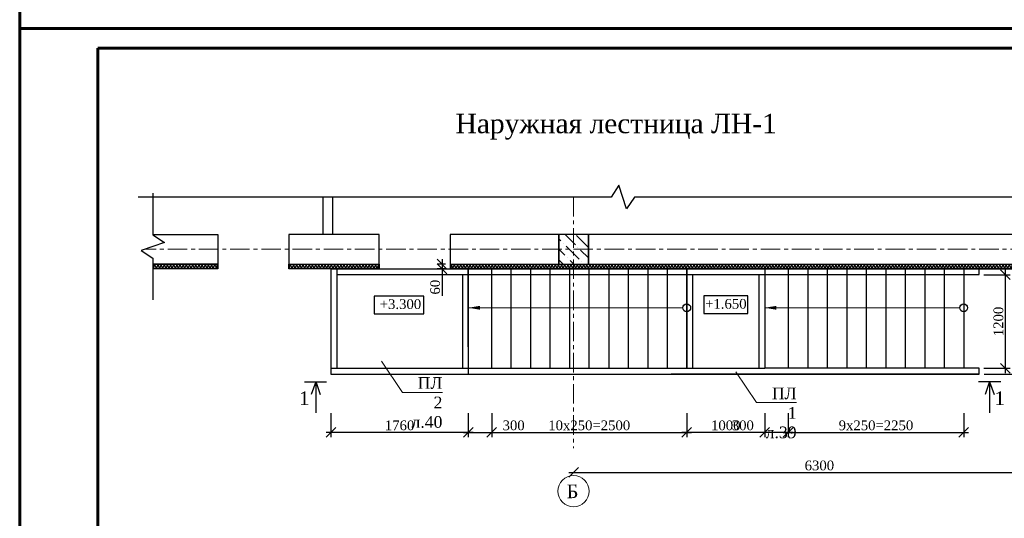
# Model space of a CAD drawing. Header units: millimetres. Extents: x 2063114 to 14983986, y -126020516 to 213791.
# Tile 143 of 256: x 2320392 to 2345631, y -1507565 to -1494772. Entities that reach past the tile are written whole.
import ezdxf

# ---------------------------------------------------------------- set-up
doc = ezdxf.new("R2010")
doc.units = ezdxf.units.MM
doc.linetypes.add('ACAD_ISO04W100', pattern=[30, 24, -3, 0, -3])
doc.linetypes.add('CENTERX2', pattern=[4, 2.5, -0.5, 0.5, -0.5])
doc.layers.get('Defpoints').update_dxf_attribs({"color": 6, "lineweight": 35})
for name, color, linetype, lineweight in [('.', 7, 'Continuous', 15), ('UTEPLITEL100', 24, 'Continuous', 30), ('АСО-оси', 24, 'CENTERX2', 20), ('Фундаменты', 252, 'Continuous', 25)]:
    doc.layers.add(name, color=color, linetype=linetype, lineweight=lineweight)
doc.layers.add('_print', color=6, linetype='Continuous', lineweight=60, plot=False)
doc.layers.add('osi', color=7, linetype='ACAD_ISO04W100', lineweight=13, true_color=0x575757)
doc.layers.add('Stair', color=192, linetype='Continuous')
doc.layers.add('Размеры', color=28, linetype='Continuous')
doc.styles.add('GENERATED_STYLE_5', font='times.ttf')
doc.styles.add('seviyorum', font='times.ttf')
doc.styles.get("Standard").update_dxf_attribs({"font": 'arial.ttf'})
doc.styles.add('TIMES', font='times.ttf')
doc.styles.add('Times New Roman', font='times.ttf')
doc.dimstyles.new('50', dxfattribs={"dimtxt": 250, "dimasz": 250, "dimexe": 125, "dimexo": 125, "dimgap": 50, "dimtad": 1, "dimdec": 0, "dimlfac": 0.5, "dimtxsty": 'GENERATED_STYLE_5', "dimblk": 'OBLIQUE', "dimcen": 250, "dimdle": 125, "dimadec": 0, "dimazin": 0, "dimtfac": 1, "dimtdec": 0, "dimtmove": 0, "dimatfit": 3, "dimldrblk": 'OPEN90', "dimfxl": 1, "dimarcsym": 0})
doc.dimstyles.new('М100', dxfattribs={"dimtxt": 3, "dimasz": 2, "dimexe": 1, "dimexo": 1, "dimtad": 1, "dimdec": 0, "dimzin": 0, "dimdsep": 46, "dimtxsty": 'Standard', "dimblk": 'ARCHTICK', "dimcen": 2, "dimdle": 1, "dimaunit": 1, "dimadec": 4, "dimazin": 2, "dimtfac": 1, "dimtdec": 0, "dimtofl": 0, "dimtmove": 0, "dimatfit": 3, "dimfxl": 1, "dimtolj": 1, "dimtzin": 0, "dimlwd": 9, "dimlwe": 9, "dimarcsym": 0})
pattern_1 = [(135, (2591983.905, -1579843.175), (-40.411153, -40.411153), []), (225, (2591983.905, -1579843.175), (40.411153, -40.411153), [])]

# ---------------------------------------------------------------- blocks, each defined once
blk = doc.blocks.new('_Oblique')
at = {"color": 0, "linetype": 'ByBlock', "lineweight": -2}
blk.add_line((-0.5, -0.5), (0.5, 0.5), dxfattribs=at)
blk = doc.blocks.new('*D881')
at = {"color": 0, "lineweight": -2, "ltscale": 200, "transparency": 16777216}
for p, q in [((2347191, -1505712), (2347191, -1506512)), ((2334466, -1506387), (2347316, -1506387))]:
    blk.add_line(p, q, dxfattribs=at)
at = {"layer": 'Defpoints', "color": 0, "lineweight": 30, "ltscale": 200, "transparency": 16777216}
for p in [(2347191, -1505587), (2334591, -1506387), (2347191, -1506387)]:
    blk.add_point(p, dxfattribs=at)
at = {"color": 0, "lineweight": -2, "ltscale": 200, "transparency": 16777216, "xscale": 250, "yscale": 250, "zscale": 250, "rotation": 180}
blk.add_blockref('_Oblique', (2334591, -1506387), dxfattribs=at)
at = {"color": 0, "lineweight": -2, "ltscale": 200, "transparency": 16777216, "xscale": 250, "yscale": 250, "zscale": 250}
blk.add_blockref('_Oblique', (2347191, -1506387), dxfattribs=at)
at = {"color": 0, "lineweight": 15, "ltscale": 200, "transparency": 16777216, "insert": (2340891, -1506210), "char_height": 250, "attachment_point": 5, "style": 'GENERATED_STYLE_5'}
blk.add_mtext('6300', dxfattribs=at)
blk = doc.blocks.new('_Open90')
at = {"color": 0, "linetype": 'ByBlock', "lineweight": -2}
for p, q in [((0, 0), (-1, 0)), ((-0.5, 0.5), (0, 0)), ((0, 0), (-0.5, -0.5))]:
    blk.add_line(p, q, dxfattribs=at)
blk = doc.blocks.new('_ArchTick')
at = {"color": 0, "linetype": 'ByBlock', "const_width": 0.15}
blk.add_lwpolyline([(-0.5, -0.5), (0.5, 0.5)], dxfattribs=at)
blk = doc.blocks.new('*D872')
at = {"color": 0, "lineweight": -2, "ltscale": 200, "transparency": 16777216}
for p, q in [((2345116, -1501164), (2346278, -1501164)), ((2346153, -1501039), (2346153, -1503989)), ((2345116, -1503864), (2346278, -1503864))]:
    blk.add_line(p, q, dxfattribs=at)
at = {"layer": 'Defpoints', "color": 0, "lineweight": 30, "ltscale": 200, "transparency": 16777216}
for p in [(2344991, -1501164), (2344991, -1503864), (2346153, -1503864)]:
    blk.add_point(p, dxfattribs=at)
at = {"color": 0, "lineweight": -2, "ltscale": 200, "transparency": 16777216, "xscale": 250, "yscale": 250, "zscale": 250}
for p, rotation in [((2346153, -1501164), 90), ((2346153, -1503864), 270)]:
    blk.add_blockref('_Oblique', p, dxfattribs=dict(at, rotation=rotation))
at = {"color": 0, "lineweight": 15, "ltscale": 200, "transparency": 16777216, "insert": (2345976, -1502514), "char_height": 250, "attachment_point": 5, "rotation": 90, "style": 'GENERATED_STYLE_5'}
blk.add_mtext('1350', dxfattribs=at)
blk = doc.blocks.new('*D873')
at = {"color": 0, "lineweight": -2, "ltscale": 200, "transparency": 16777216}
for p, q in [((2328370, -1504864), (2328370, -1505484)), ((2331891, -1504864), (2331891, -1505484)), ((2332016, -1505359), (2328245, -1505359))]:
    blk.add_line(p, q, dxfattribs=at)
at = {"layer": 'Defpoints', "color": 0, "lineweight": 30, "ltscale": 200, "transparency": 16777216}
for p in [(2328370, -1504739), (2331891, -1504739), (2328370, -1505359)]:
    blk.add_point(p, dxfattribs=at)
at = {"color": 0, "lineweight": -2, "ltscale": 200, "transparency": 16777216, "xscale": 250, "yscale": 250, "zscale": 250, "rotation": 180}
blk.add_blockref('_Oblique', (2328370, -1505359), dxfattribs=at)
at = {"color": 0, "lineweight": -2, "ltscale": 200, "transparency": 16777216, "xscale": 250, "yscale": 250, "zscale": 250}
blk.add_blockref('_Oblique', (2331891, -1505359), dxfattribs=at)
at = {"color": 0, "lineweight": 15, "ltscale": 200, "transparency": 16777216, "insert": (2330130, -1505181), "char_height": 250, "attachment_point": 5, "style": 'GENERATED_STYLE_5'}
blk.add_mtext('1760', dxfattribs=at)
blk = doc.blocks.new('*D874')
at = {"color": 0, "lineweight": -2, "ltscale": 200, "transparency": 16777216}
for p, q in [((2331891, -1504864), (2331891, -1505484)), ((2332491, -1504864), (2332491, -1505484)), ((2331766, -1505359), (2332491, -1505359)), ((2332491, -1505359), (2333366, -1505359))]:
    blk.add_line(p, q, dxfattribs=at)
at = {"layer": 'Defpoints', "color": 0, "lineweight": 30, "ltscale": 200, "transparency": 16777216}
for p in [(2331891, -1504739), (2332491, -1504739), (2332491, -1505359)]:
    blk.add_point(p, dxfattribs=at)
at = {"color": 0, "lineweight": -2, "ltscale": 200, "transparency": 16777216, "xscale": 250, "yscale": 250, "zscale": 250, "rotation": 180}
blk.add_blockref('_Oblique', (2331891, -1505359), dxfattribs=at)
at = {"color": 0, "lineweight": -2, "ltscale": 200, "transparency": 16777216, "xscale": 250, "yscale": 250, "zscale": 250}
blk.add_blockref('_Oblique', (2332491, -1505359), dxfattribs=at)
at = {"color": 0, "lineweight": 15, "ltscale": 200, "transparency": 16777216, "insert": (2333053, -1505181), "char_height": 250, "attachment_point": 5, "style": 'GENERATED_STYLE_5'}
blk.add_mtext('300', dxfattribs=at)
blk = doc.blocks.new('*D875')
at = {"color": 0, "lineweight": -2, "ltscale": 200, "transparency": 16777216}
for p, q in [((2332491, -1504864), (2332491, -1505484)), ((2337491, -1504864), (2337491, -1505484)), ((2332366, -1505359), (2337616, -1505359))]:
    blk.add_line(p, q, dxfattribs=at)
at = {"layer": 'Defpoints', "color": 0, "lineweight": 30, "ltscale": 200, "transparency": 16777216}
for p in [(2332491, -1504739), (2337491, -1504739), (2337491, -1505359)]:
    blk.add_point(p, dxfattribs=at)
at = {"color": 0, "lineweight": -2, "ltscale": 200, "transparency": 16777216, "xscale": 250, "yscale": 250, "zscale": 250, "rotation": 180}
blk.add_blockref('_Oblique', (2332491, -1505359), dxfattribs=at)
at = {"color": 0, "lineweight": -2, "ltscale": 200, "transparency": 16777216, "xscale": 250, "yscale": 250, "zscale": 250}
blk.add_blockref('_Oblique', (2337491, -1505359), dxfattribs=at)
at = {"color": 0, "lineweight": 15, "ltscale": 200, "transparency": 16777216, "insert": (2334991, -1505181), "char_height": 250, "attachment_point": 5, "style": 'GENERATED_STYLE_5'}
blk.add_mtext('10х250=2500', dxfattribs=at)
blk = doc.blocks.new('*D876')
at = {"color": 0, "lineweight": -2, "ltscale": 200, "transparency": 16777216}
for p, q in [((2337491, -1504864), (2337491, -1505484)), ((2339491, -1504864), (2339491, -1505484)), ((2339616, -1505359), (2337366, -1505359))]:
    blk.add_line(p, q, dxfattribs=at)
at = {"layer": 'Defpoints', "color": 0, "lineweight": 30, "ltscale": 200, "transparency": 16777216}
for p in [(2337491, -1504739), (2339491, -1504739), (2337491, -1505359)]:
    blk.add_point(p, dxfattribs=at)
at = {"color": 0, "lineweight": -2, "ltscale": 200, "transparency": 16777216, "xscale": 250, "yscale": 250, "zscale": 250, "rotation": 180}
blk.add_blockref('_Oblique', (2337491, -1505359), dxfattribs=at)
at = {"color": 0, "lineweight": -2, "ltscale": 200, "transparency": 16777216, "xscale": 250, "yscale": 250, "zscale": 250}
blk.add_blockref('_Oblique', (2339491, -1505359), dxfattribs=at)
at = {"color": 0, "lineweight": 15, "ltscale": 200, "transparency": 16777216, "insert": (2338491, -1505181), "char_height": 250, "attachment_point": 5, "style": 'GENERATED_STYLE_5'}
blk.add_mtext('1000', dxfattribs=at)
blk = doc.blocks.new('*D877')
at = {"color": 0, "lineweight": -2, "ltscale": 200, "transparency": 16777216}
for p, q in [((2339491, -1504864), (2339491, -1505484)), ((2340091, -1504864), (2340091, -1505484)), ((2339491, -1505359), (2338615, -1505359)), ((2340216, -1505359), (2339491, -1505359))]:
    blk.add_line(p, q, dxfattribs=at)
at = {"layer": 'Defpoints', "color": 0, "lineweight": 30, "ltscale": 200, "transparency": 16777216}
for p in [(2339491, -1504739), (2340091, -1504739), (2339491, -1505359)]:
    blk.add_point(p, dxfattribs=at)
at = {"color": 0, "lineweight": -2, "ltscale": 200, "transparency": 16777216, "xscale": 250, "yscale": 250, "zscale": 250, "rotation": 180}
blk.add_blockref('_Oblique', (2339491, -1505359), dxfattribs=at)
at = {"color": 0, "lineweight": -2, "ltscale": 200, "transparency": 16777216, "xscale": 250, "yscale": 250, "zscale": 250}
blk.add_blockref('_Oblique', (2340091, -1505359), dxfattribs=at)
at = {"color": 0, "lineweight": 15, "ltscale": 200, "transparency": 16777216, "insert": (2338928, -1505181), "char_height": 250, "attachment_point": 5, "style": 'GENERATED_STYLE_5'}
blk.add_mtext('300', dxfattribs=at)
blk = doc.blocks.new('*D878')
at = {"color": 0, "lineweight": -2, "ltscale": 200, "transparency": 16777216}
for p, q in [((2340091, -1504864), (2340091, -1505484)), ((2344591, -1504864), (2344591, -1505484)), ((2339966, -1505359), (2344716, -1505359))]:
    blk.add_line(p, q, dxfattribs=at)
at = {"layer": 'Defpoints', "color": 0, "lineweight": 30, "ltscale": 200, "transparency": 16777216}
for p in [(2340091, -1504739), (2344591, -1504739), (2344591, -1505359)]:
    blk.add_point(p, dxfattribs=at)
at = {"color": 0, "lineweight": -2, "ltscale": 200, "transparency": 16777216, "xscale": 250, "yscale": 250, "zscale": 250, "rotation": 180}
blk.add_blockref('_Oblique', (2340091, -1505359), dxfattribs=at)
at = {"color": 0, "lineweight": -2, "ltscale": 200, "transparency": 16777216, "xscale": 250, "yscale": 250, "zscale": 250}
blk.add_blockref('_Oblique', (2344591, -1505359), dxfattribs=at)
at = {"color": 0, "lineweight": 15, "ltscale": 200, "transparency": 16777216, "insert": (2342341, -1505181), "char_height": 250, "attachment_point": 5, "style": 'GENERATED_STYLE_5'}
blk.add_mtext('9х250=2250', dxfattribs=at)
blk = doc.blocks.new('*D1110')
at = {"color": 0, "lineweight": -2, "ltscale": 200, "transparency": 16777216}
for p, q in [((2331219, -1500919), (2331219, -1501164)), ((2331306, -1501044), (2331094, -1501044)), ((2331306, -1501164), (2331094, -1501164)), ((2331219, -1501164), (2331219, -1501854))]:
    blk.add_line(p, q, dxfattribs=at)
at = {"layer": 'Defpoints', "color": 0, "lineweight": 30, "ltscale": 200, "transparency": 16777216}
for p in [(2331219, -1501164), (2331431, -1501044), (2331431, -1501164)]:
    blk.add_point(p, dxfattribs=at)
at = {"color": 0, "lineweight": -2, "ltscale": 200, "transparency": 16777216, "xscale": 250, "yscale": 250, "zscale": 250}
for p, rotation in [((2331219, -1501044), 90), ((2331219, -1501164), 270)]:
    blk.add_blockref('_Oblique', p, dxfattribs=dict(at, rotation=rotation))
at = {"color": 0, "lineweight": 15, "ltscale": 200, "transparency": 16777216, "insert": (2331041, -1501634), "char_height": 250, "attachment_point": 5, "rotation": 90, "style": 'GENERATED_STYLE_5'}
blk.add_mtext('60', dxfattribs=at)
blk = doc.blocks.new('*D1111')
at = {"color": 0, "lineweight": -2, "ltscale": 200, "transparency": 16777216}
for p, q in [((2345658, -1503839), (2345658, -1501189)), ((2345110, -1501314), (2345783, -1501314)), ((2345110, -1503714), (2345783, -1503714))]:
    blk.add_line(p, q, dxfattribs=at)
at = {"layer": 'Defpoints', "color": 0, "lineweight": 30, "ltscale": 200, "transparency": 16777216}
for p in [(2344985, -1501314), (2345658, -1501314), (2344985, -1503714)]:
    blk.add_point(p, dxfattribs=at)
at = {"color": 0, "lineweight": -2, "ltscale": 200, "transparency": 16777216, "xscale": 250, "yscale": 250, "zscale": 250}
for p, rotation in [((2345658, -1501314), 90), ((2345658, -1503714), 270)]:
    blk.add_blockref('_Oblique', p, dxfattribs=dict(at, rotation=rotation))
at = {"color": 0, "lineweight": 15, "ltscale": 200, "transparency": 16777216, "insert": (2345481, -1502514), "char_height": 250, "attachment_point": 5, "rotation": 90, "style": 'GENERATED_STYLE_5'}
blk.add_mtext('1200', dxfattribs=at)
blk = doc.blocks.new('*U1590')
at = {"color": 0, "ltscale": 25}
blk.add_lwpolyline([(-59400, 42000), (0, 42000), (0, 0), (-59400, 0)], close=True, dxfattribs=at)
at = {"color": 0, "lineweight": 60, "ltscale": 25}
blk.add_lwpolyline([(-57400, 41500), (-500, 41500), (-500, 500), (-57400, 500)], close=True, dxfattribs=at)

msp = doc.modelspace()

# ---------------------------------------------------------------- hatches: boundary and pattern name
at = {"layer": '.', "lineweight": 9}
h = msp.add_hatch(dxfattribs=at)
h.set_pattern_fill('ANSI37', color=183, scale=18, angle=90)
h.set_pattern_definition(pattern_1)
h.paths.add_polyline_path([(2325450.56576, -1501143.56882), (2325450.56576, -1501043.56882), (2323805.37631, -1501043.56882), (2323805.37631, -1501143.56882)])
h = msp.add_hatch(dxfattribs=at)
h.set_pattern_fill('ANSI37', color=183, scale=18, angle=90)
h.set_pattern_definition(pattern_1)
h.paths.add_polyline_path([(2327310.56576, -1501143.56882), (2329590.56576, -1501143.56882), (2329590.56576, -1501043.56882), (2327310.56576, -1501043.56882)])
h = msp.add_hatch(dxfattribs=at)
h.set_pattern_fill('ANSI37', color=183, scale=18, angle=90)
h.set_pattern_definition(pattern_1)
h.paths.add_polyline_path([(2331450.56576, -1501043.56882), (2334970.56576, -1501043.56882), (2346810.56576, -1501043.56882), (2347190.56576, -1501043.56882), (2347190.56576, -1501143.56882), (2331450.56576, -1501143.56882)])
at = {"lineweight": 5}
h = msp.add_hatch(dxfattribs=at)
h.set_pattern_fill('ANSI36', color=251, scale=60, angle=90)
h.set_pattern_definition([(135, (39082482.87, -47760911.56), (-370.435565, 101.02788136), [476.25, -95.25, 0, -95.25])])
h.paths.add_polyline_path([(2334970.56576, -1501043.56882), (2334970.56576, -1500283.56882), (2334210.56576, -1500283.56882), (2334210.56576, -1501043.56882)])

# ---------------------------------------------------------------- linework, layer by layer
at = {"color": 1, "lineweight": 30}
for p, q in [((2328370.24137, -1501163.56882), (2328370.24137, -1503863.56882)), ((2328370.24137, -1501163.56882), (2331890.56576, -1501163.56882)), ((2328520.24137, -1501163.56882), (2328520.24137, -1503713.56882)), ((2331890.56576, -1501163.56882), (2331890.56576, -1503863.56882)), ((2337490.56576, -1501163.56882), (2337490.56576, -1502063.56882)), ((2337490.56576, -1501163.56882), (2339340.56576, -1501163.56882)), ((2339340.56576, -1501163.56882), (2339490.56576, -1501163.56882)), ((2339490.56576, -1501163.56882), (2339490.56576, -1503713.56882)), ((2328520.24137, -1501313.56882), (2331890.56576, -1501313.56882)), ((2331740.56576, -1501313.56882), (2331740.56576, -1503713.56882)), ((2337490.56576, -1501313.56882), (2339490.56576, -1501313.56882)), ((2337640.56576, -1501333.56882), (2337640.56576, -1503713.56882)), ((2339340.56576, -1501333.56882), (2339340.56576, -1503713.56882)), ((2337490.56576, -1502263.56882), (2337490.56576, -1503713.56882)), ((2328370.24137, -1503713.56882), (2331890.56576, -1503713.56882)), ((2337490.56576, -1503713.56882), (2339490.56576, -1503713.56882)), ((2328370.24137, -1503863.56882), (2331890.56576, -1503863.56882)), ((2337490.56576, -1503863.56882), (2339490.56576, -1503863.56882))]:
    msp.add_line(p, q, dxfattribs=at)
at = {"ltscale": 100}
for p, q in [((2331890.56576, -1503163.56882), (2331890.56576, -1501163.56882)), ((2337490.56576, -1503713.56882), (2337490.56576, -1501163.56882)), ((2337490.56576, -1501163.56882), (2337490.56576, -1503713.56882)), ((2339490.56576, -1501163.56882), (2339490.56576, -1503713.56882))]:
    msp.add_line(p, q, dxfattribs=at)
at = {"color": 5, "lineweight": 30}
for p, q in [((2331890.56576, -1501163.56882), (2337490.56576, -1501163.56882)), ((2331890.56576, -1501313.56882), (2337490.56576, -1501313.56882)), ((2339490.56576, -1501313.56882), (2344985.33265, -1501313.56882)), ((2331890.56576, -1503713.56882), (2337490.56576, -1503713.56882)), ((2331890.56576, -1503863.56882), (2337490.56576, -1503863.56882)), ((2339490.56576, -1503863.56882), (2344985.33265, -1503863.56882))]:
    msp.add_line(p, q, dxfattribs=at)
at = {"color": 7, "lineweight": 30}
for p, q in [((2332490.56576, -1503713.56882), (2332490.56576, -1501163.56882)), ((2332990.56576, -1503713.56882), (2332990.56576, -1501163.56882)), ((2333490.56576, -1503713.56882), (2333490.56576, -1501163.56882)), ((2333990.56576, -1503713.56882), (2333990.56576, -1501163.56882)), ((2334490.56576, -1503713.56882), (2334490.56576, -1501163.56882)), ((2334990.56576, -1503713.56882), (2334990.56576, -1501163.56882)), ((2335490.56576, -1501163.56882), (2335490.56576, -1503713.56882)), ((2335990.56576, -1501163.56882), (2335990.56576, -1503713.56882)), ((2336490.56576, -1501163.56882), (2336490.56576, -1503713.56882)), ((2336990.56576, -1501163.56882), (2336990.56576, -1503713.56882)), ((2340090.64232, -1501163.56882), (2340090.64232, -1503713.56882)), ((2340590.64232, -1501163.56882), (2340590.64232, -1503713.56882)), ((2341090.64232, -1501163.56882), (2341090.64232, -1503713.56882)), ((2341590.64232, -1501163.56882), (2341590.64232, -1503713.56882)), ((2342090.64232, -1501163.56882), (2342090.64232, -1503713.56882)), ((2342590.64232, -1501163.56882), (2342590.64232, -1503713.56882)), ((2343090.64232, -1501163.56882), (2343090.64232, -1503713.56882)), ((2343590.64232, -1501163.56882), (2343590.64232, -1503713.56882)), ((2344090.64232, -1501163.56882), (2344090.64232, -1503713.56882)), ((2344590.64232, -1501163.56882), (2344590.64232, -1503713.56882))]:
    msp.add_line(p, q, dxfattribs=at)
at = {"lineweight": 30, "ltscale": 100}
for p, q in [((2327690.27043, -1504063.25255), (2328258.14771, -1504063.25255)), ((2327981.49743, -1504063.25255), (2327863.32353, -1504386.39604)), ((2327979.91781, -1504058.60838), (2328097.9398, -1504386.39604)), ((2327981.49743, -1504063.25255), (2327981.49743, -1504856.29102)), ((2345545.1741, -1504063.25255), (2344971.29681, -1504063.25255)), ((2345255.52671, -1504058.60838), (2345137.50472, -1504386.39604)), ((2345253.94709, -1504063.25255), (2345253.94709, -1504856.29102)), ((2345253.94709, -1504063.25255), (2345372.121, -1504386.39604))]:
    msp.add_line(p, q, dxfattribs=at)
at = {"color": 0, "ltscale": 100}
for points in [[(2328410.56576, -1499321.71138), (2328410.56576, -1500283.56882), (2328170.56576, -1500283.56882), (2328170.56576, -1499321.71138)], [(2331430.56576, -1501043.56882), (2331430.56576, -1501163.56882), (2347690.56576, -1501163.56882), (2347690.56576, -1499321.71138)], [(2323805.37631, -1500283.56882), (2325470.56576, -1500283.56882), (2325470.56576, -1501043.56882), (2323805.37631, -1501043.56882)], [(2325470.56576, -1501043.56882), (2325470.56576, -1501163.56882), (2323805.37631, -1501163.56882)], [(2323805.37631, -1501143.56882), (2325450.56576, -1501143.56882), (2325450.56576, -1501043.56882)], [(2329610.56576, -1501043.56882), (2329610.56576, -1501163.56882), (2327290.56576, -1501163.56882), (2327290.56576, -1501043.56882)]]:
    msp.add_lwpolyline(points, dxfattribs=at)
for points in [[(2329610.56576, -1501043.56882), (2329610.56576, -1500283.56882), (2327290.56576, -1500283.56882), (2327290.56576, -1501043.56882)], [(2334210.56576, -1501043.56882), (2334210.56576, -1500283.56882), (2331430.56576, -1500283.56882), (2331430.56576, -1501043.56882)], [(2334970.56576, -1501043.56882), (2334970.56576, -1500283.56882), (2334210.56576, -1500283.56882), (2334210.56576, -1501043.56882)], [(2346810.56576, -1501043.56882), (2346810.56576, -1500283.56882), (2334970.56576, -1500283.56882), (2334970.56576, -1501043.56882)]]:
    msp.add_lwpolyline(points, close=True, dxfattribs=at)
at = {"ltscale": 100}
for points in [[(2328370.24137, -1501163.56882), (2328370.24137, -1503713.56882), (2337290.56576, -1503713.56882)], [(2344985.33265, -1503863.56882), (2337090.56576, -1503863.56882), (2337090.56576, -1503863.56882)]]:
    msp.add_lwpolyline(points, dxfattribs=at)
at = {"color": 5, "lineweight": 30}
for points in [[(2344985.33265, -1501313.56882), (2344985.33265, -1501163.56882), (2339490.56576, -1501163.56882)], [(2344985.33265, -1503863.56882), (2344985.33265, -1503713.56882), (2339490.56576, -1503713.56882)]]:
    msp.add_lwpolyline(points, dxfattribs=at)
at = {"ltscale": 100}
for centre in [(2337490.56576, -1502163.56882), (2344590.64232, -1502163.56882)]:
    msp.add_circle(centre, 100, dxfattribs=at)
at = {"layer": '_print', "ltscale": 100}
for points in [[(2379792.08613, -1495001.43901), (2320392.08613, -1495001.43901), (2320392.08613, -1453001.43901), (2379792.08613, -1453001.43901)], [(2379792.08613, -1537001.43901), (2320392.08613, -1537001.43901), (2320392.08613, -1495001.43901), (2379792.08613, -1495001.43901)]]:
    msp.add_lwpolyline(points, close=True, dxfattribs=at)
at = {"layer": 'osi', "color": 0, "linetype": 'ByBlock', "ltscale": 5}
msp.add_circle((2334590.56576, -1506867.54283), 400, dxfattribs=at)
at = {"layer": 'Stair', "color": 251}
for points in [[(2330752.2011, -1501865.25027), (2329475.35267, -1501865.25027), (2329475.35267, -1502315.2866), (2330752.2011, -1502315.2866)], [(2339059.24275, -1501857.37454), (2337928.75654, -1501857.37454), (2337928.75654, -1502307.41087), (2339059.24275, -1502307.41087)]]:
    msp.add_lwpolyline(points, close=True, dxfattribs=at)
at = {"layer": 'UTEPLITEL100', "color": 0, "lineweight": 0, "ltscale": 100}
for points in [[(2347670.56576, -1499321.71138), (2347670.56576, -1501143.56882), (2331450.56576, -1501143.56882), (2331450.56576, -1501043.56882)], [(2329590.56576, -1501043.56882), (2329590.56576, -1501143.56882), (2327310.56576, -1501143.56882), (2327310.56576, -1501043.56882)]]:
    msp.add_lwpolyline(points, dxfattribs=at)
at = {"layer": 'АСО-оси', "lineweight": 15, "ltscale": 200}
for p, q in [((2334590.56576, -1499321.71138), (2334590.56576, -1505767.54283)), ((2348686.41017, -1500663.56882), (2323586.37482, -1500663.56882))]:
    msp.add_line(p, q, dxfattribs=at)
at = {"layer": 'Размеры'}
for points in [[(2348559.57389, -1499321.71138), (2336149.82331, -1499321.71138), (2335949.82331, -1499621.71138), (2335749.82331, -1499021.71138), (2335549.82331, -1499321.71138), (2323429.19159, -1499321.71138)], [(2323805.37631, -1499221.71138), (2323805.37631, -1500290.56832), (2324105.37631, -1500490.56832), (2323505.37631, -1500690.56832), (2323805.37631, -1500890.56832), (2323805.37631, -1501959.42526)]]:
    msp.add_lwpolyline(points, dxfattribs=at)
at = {"layer": 'Фундаменты', "color": 7, "linetype": 'Continuous', "lineweight": 20}
for points in [[(2329669.4619, -1503533.26308), (2330202.88293, -1504333.88482), (2331228.05802, -1504333.88482)], [(2338748.14062, -1503804.63904), (2339281.56166, -1504596.8081), (2340306.73674, -1504596.8081)]]:
    msp.add_lwpolyline(points, dxfattribs=at)

# ---------------------------------------------------------------- block references
for p in [(2379792.08613, -1495001.43901), (2379792.08613, -1537001.43901)]:
    msp.add_blockref('*U1590', p)

# ---------------------------------------------------------------- texts
at = {"color": 0, "linetype": 'Continuous', "ltscale": 100, "style": 'TIMES'}
for p in [(2327554.38498, -1504657.82006), (2345381.47909, -1504657.82006)]:
    msp.add_text('1', height=350, dxfattribs=at).set_placement(p)
at = {"color": 0, "insert": (2335682.1705, -1497517.924), "char_height": 500, "width": 11656.9949938, "attachment_point": 5, "style": 'TIMES'}
msp.add_mtext('Наружная лестница ЛН-1', dxfattribs=at)
at = {"color": 0, "lineweight": 25, "char_height": 250, "width": 934.2037298, "attachment_point": 5, "style": 'Times New Roman'}
for s, insert in [('+3.300', (2330152.60531, -1502072.18566)), ('+1.650', (2338493.47289, -1502064.30994))]:
    msp.add_mtext(s, dxfattribs=dict(at, insert=insert))
at = {"color": 0, "lineweight": 30, "char_height": 300, "width": 937.1744773, "attachment_point": 3, "style": 'TIMES'}
for s, insert in [('ПЛ 2 л.40', (2331228.05802, -1503942.40875)), ('ПЛ 1 л.39', (2340306.73674, -1504209.89294))]:
    msp.add_mtext(s, dxfattribs=dict(at, insert=insert))
at = {"layer": 'osi', "color": 0, "linetype": 'ByBlock', "ltscale": 5, "style": 'seviyorum'}
msp.add_text('Б', height=350, rotation=0.38648597, dxfattribs=at).set_placement((2334411.18895, -1507048.48224))

# ---------------------------------------------------------------- dimensions: what is measured, and where the dimension line sits
at = {"color": 1, "lineweight": 15, "ltscale": 200}
for base, p1, p2, angle, picture, middle in [((2331218.63258, -1501163.56882), (2331430.56576, -1501043.56882), (2331430.56576, -1501163.56882), 90, '*D1110', (2331041.46964, -1501633.6301)), ((2345658.40343, -1501313.56882), (2344985.33265, -1503713.56882), (2344985.33265, -1501313.56882), 90, '*D1111', (2345481.24049, -1502513.56882)), ((2346153.39629, -1503863.56882), (2344990.87426, -1501163.56882), (2344990.87426, -1503863.56882), 90, '*D872', (2345976.23335, -1502513.56882)), ((2328370.24137, -1505358.50083), (2331890.56576, -1504738.80471), (2328370.24137, -1504738.80471), 180, '*D873', (2330130.40356, -1505180.9774)), ((2332490.56576, -1505358.50083), (2331890.56576, -1504738.80471), (2332490.56576, -1504738.80471), 180, '*D874', (2333053.36316, -1505181.33789)), ((2337490.56576, -1505358.50083), (2339490.56576, -1504738.80471), (2337490.56576, -1504738.80471), 180, '*D876', (2338490.56576, -1505181.33789)), ((2339490.56576, -1505358.50083), (2340090.64232, -1504738.80471), (2339490.56576, -1504738.80471), 180, '*D877', (2338927.76835, -1505181.33789))]:
    dim = msp.add_linear_dim(base=base, p1=p1, p2=p2, angle=angle, dimstyle='50', dxfattribs=at)
    dim.commit()
    dim.dimension.update_dxf_attribs({"geometry": picture, "text_midpoint": middle})
for base, p1, p2, text, picture, middle in [((2337490.56576, -1505358.50083), (2332490.56576, -1504738.80471), (2337490.56576, -1504738.80471), '10х250=<>', '*D875', (2334990.56576, -1505181.33789)), ((2344590.64232, -1505358.50083), (2340090.64232, -1504738.80471), (2344590.64232, -1504738.80471), '9х250=<>', '*D878', (2342340.64232, -1505180.9774))]:
    dim = msp.add_linear_dim(base=base, p1=p1, p2=p2, angle=180, text=text, dimstyle='50', dxfattribs=at)
    dim.commit()
    dim.dimension.update_dxf_attribs({"geometry": picture, "text_midpoint": middle})
dim = msp.add_linear_dim(base=(2347190.56576, -1506387.16556), p1=(2334590.56576, -1506387.16556), p2=(2347190.56576, -1505587.16556), dimstyle='50', dxfattribs=at)
dim.commit()
dim.dimension.update_dxf_attribs({"geometry": '*D881', "text_midpoint": (2340890.56576, -1506210.00262)})

# ---------------------------------------------------------------- leaders
at = {"ltscale": 100}
for points in [[(2331890.56576, -1502163.56882), (2337390.56576, -1502163.56882)], [(2339488.26324, -1502163.56882), (2344490.64232, -1502163.56882)]]:
    msp.add_leader(points, dimstyle='М100', override={"dimasz": 300, "dimtad": 0}, dxfattribs=at)

doc.saveas('drawing.dxf')
